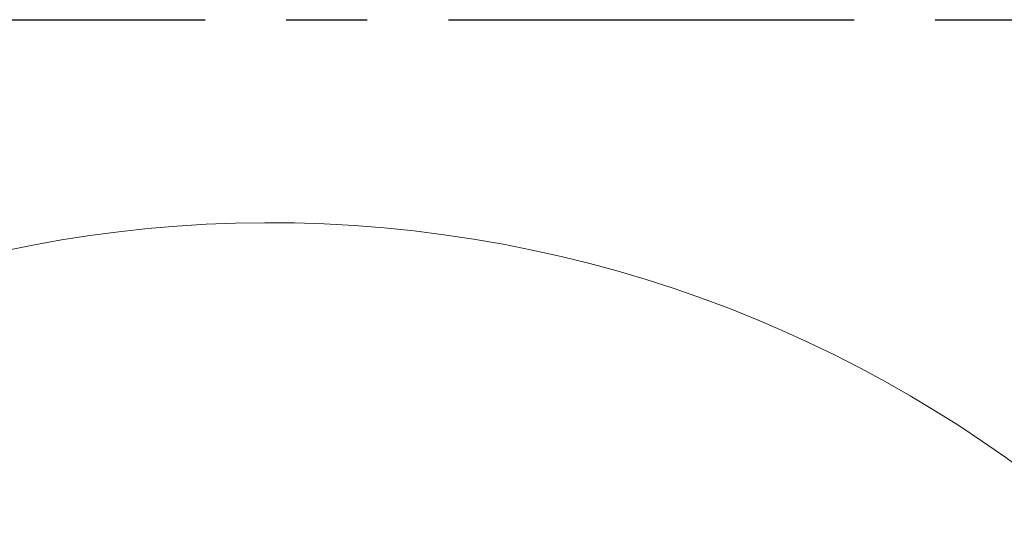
# Model space of a CAD drawing. Header units: millimetres. Extents: x 35469 to 44263, y -24881 to -16268.
# Tile 35 of 231: x 38432 to 38872, y -21605 to -21379. Entities that reach past the tile are written whole.
import ezdxf

# ---------------------------------------------------------------- set-up
doc = ezdxf.new("R2010")
doc.units = ezdxf.units.MM
doc.header["$LTSCALE"] = 0.3175
doc.linetypes.add('CENTER', pattern=[50.8, 31.75, -6.35, 6.35, -6.35])
doc.layers.add('7标注层', color=4, linetype='Continuous', lineweight=13)
doc.styles.add('标准汉字', font='gbenor.shx', dxfattribs={"bigfont": 'gbcbig.shx'})
doc.dimstyles.new('M1：18', dxfattribs={"dimscale": 18, "dimtxt": 3.5, "dimasz": 2.5, "dimexe": 2, "dimexo": 0, "dimgap": 1.5, "dimtad": 1, "dimdec": 1, "dimdsep": 46, "dimtxsty": '标准汉字', "dimcen": 5, "dimdle": 5, "dimclrd": 1, "dimclre": 1, "dimclrt": 256, "dimadec": 4, "dimazin": 2, "dimtfac": 1, "dimtdec": 1, "dimtmove": 0, "dimatfit": 3, "dimfxl": 1, "dimtolj": 1, "dimarcsym": 0})

# ---------------------------------------------------------------- blocks, each defined once
blk = doc.blocks.new('*D47')
at = {"layer": '7标注层', "color": 1, "lineweight": -2, "ltscale": 18, "transparency": 16777216}
blk.add_line((40133.94, -21590.74), (40484.69, -21492.38), dxfattribs=at)
at = {"layer": '7标注层', "color": 1, "transparency": 16777216}
blk.add_solid([(40486.71, -21499.6), (40482.66, -21485.16), (40528.02, -21480.23)], dxfattribs=at)
at = {"layer": 'Defpoints', "color": 0, "transparency": 16777216}
for p in [(40528.02, -21480.23), (38543.98, -22036.57)]:
    blk.add_point(p, dxfattribs=at)
at = {"layer": '7标注层', "transparency": 16777216, "insert": (40227.57, -21503.73), "char_height": 63, "attachment_point": 5, "rotation": 15.664, "style": '标准汉字'}
blk.add_mtext('\\A1;R2060', dxfattribs=at)

msp = doc.modelspace()

# ---------------------------------------------------------------- linework, layer by layer
at = {"color": 6, "linetype": 'CENTER', "ltscale": 18}
msp.add_line((36591.315, -21378.547), (40496.65, -21378.547), dxfattribs=at)
at = {"layer": '7标注层', "ltscale": 18}
msp.add_arc((38543.983, -22036.573), 567.193, 193, 167, dxfattribs=at)

# ---------------------------------------------------------------- dimensions: what is measured, and where the dimension line sits
dim = msp.add_radius_dim(center=(38543.983, -22036.573), mpoint=(40528.018, -21480.233), text='R2060', dimstyle='M1：18', override={"dimsah": 1, "dimtzin": 8}, dxfattribs=at)
dim.commit()
dim.dimension.update_dxf_attribs({"geometry": '*D47', "text_midpoint": (40243.362, -21560.053), "dimtype": 164})

doc.saveas('drawing.dxf')
